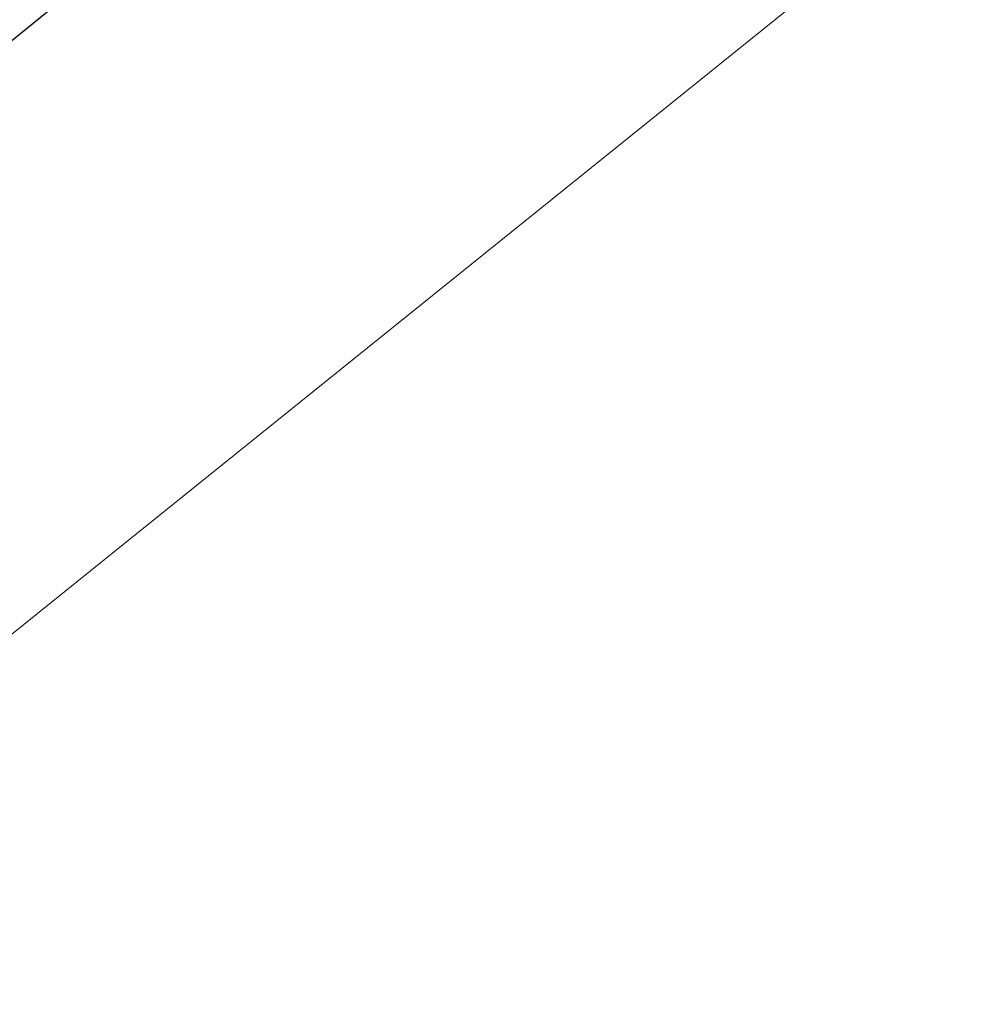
# Model space of a CAD drawing. Header units: millimetres. Extents: x 38389465 to 38395088, y 2473666 to 2480744.
# Tile 157 of 256: x 38389810.0819 to 38389810.1075, y 2479597.9026 to 2479597.9287. Entities that reach past the tile are written whole.
import ezdxf

# ---------------------------------------------------------------- set-up
doc = ezdxf.new("R2010")
doc.units = ezdxf.units.MM
doc.header["$LTSCALE"] = 2
doc.linetypes.add('CENTER2', pattern=[1.125, 0.75, -0.125, 0.125, -0.125])
doc.layers.get('0').update_dxf_attribs({"linetype": 'CONTINUOUS', "lineweight": 9})
for name, color, linetype in [('u-road', 4, 'CONTINUOUS'), ('w-环境02', 89, 'CONTINUOUS'), ('路面铺装', 143, 'CENTER2')]:
    doc.layers.add(name, color=color, linetype=linetype)
doc.layers.add('下沉式地面绿化', color=80, linetype='CONTINUOUS', lineweight=9)

# ---------------------------------------------------------------- blocks, each defined once
blk = doc.blocks.new('Z-道路')
at = {"layer": 'u-road', "flags": 128}
blk.add_lwpolyline([(-1246.874987, -834.034504), (-1246.874987, -834.034504, -0.414215), (-1248.697022, -850.907017), (-1286.084506, -881.006514, -0.414214), (-1302.956987, -879.184418), (-1314.370313, -865.007519, -0.414214), (-1312.548201, -848.135059), (-1275.160674, -818.035666, -0.414211), (-1258.28827, -819.857708), (-1258.28827, -819.857708)], format="xyb", dxfattribs=at)
blk = doc.blocks.new('fsd1fsdf2')
at = {"layer": '下沉式地面绿化', "linetype": 'ByBlock', "flags": 128}
blk.add_lwpolyline([(-378.654749, -549.4936), (-423.509381, -585.607625, -0.298425), (-436.023578, -581.558277), (-447.436898, -567.381511, -0.414214), (-445.614857, -550.509043), (-408.227434, -520.409471, -0.414214), (-391.354967, -522.231511), (-387.848483, -526.587002), (-390.569508, -528.777624), (-399.037541, -518.260972), (-449.195819, -558.642153), (-428.125144, -584.814436), (-377.965331, -544.434244), (-386.807615, -533.451825), (-384.085876, -531.260629), (-379.941647, -536.408278, -0.298301), (-378.654749, -549.4936)], format="xyb", close=True, dxfattribs=at)
blk = doc.blocks.new('fZ-景观')
at = {"layer": 'w-环境02', "flags": 128}
blk.add_lwpolyline([(-1291.697868, -884.231469), (-1291.697988, -884.23132), (-1243.871092, -845.72738)], dxfattribs=at)

msp = doc.modelspace()

# ---------------------------------------------------------------- block references
at = {"color": 3, "linetype": 'ByBlock'}
msp.add_blockref('fsd1fsdf2', (38390232.539321, 2480182.673278), dxfattribs=at)
at = {"layer": '路面铺装', "linetype": 'ByBlock'}
msp.add_blockref('Z-道路', (38391099.471011, 2480480.311145), dxfattribs=at)

# ---------------------------------------------------------------- next in the draw order: block references
at = {"color": 143}
msp.add_blockref('fZ-景观', (38391099.471013, 2480480.300916), dxfattribs=at)

doc.saveas('drawing.dxf')
